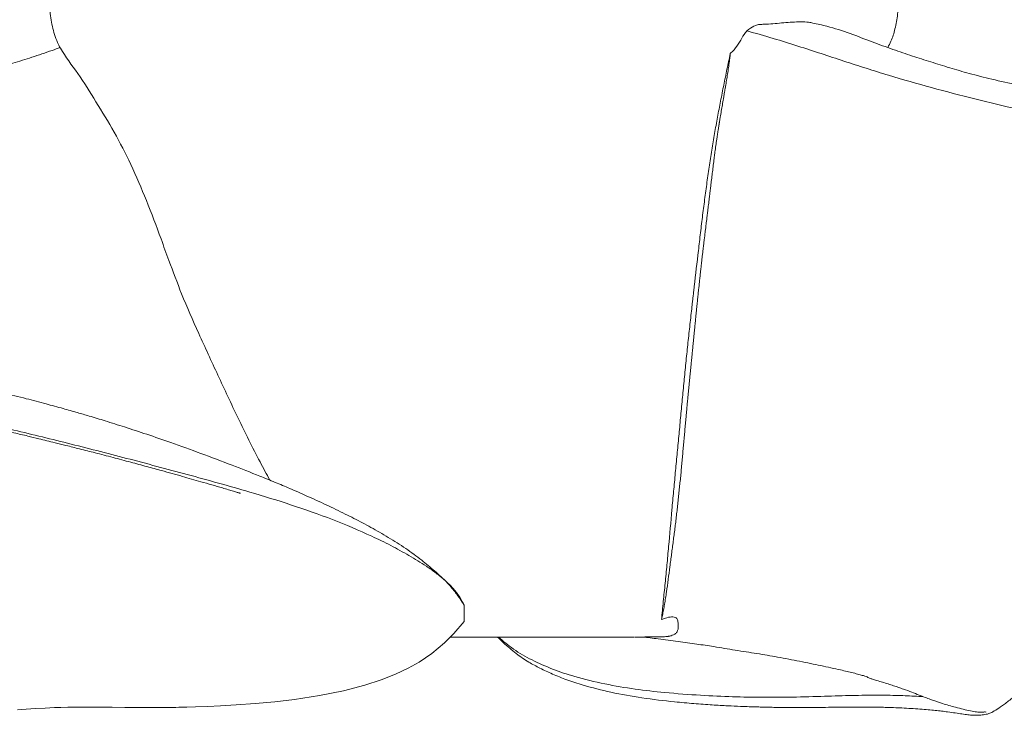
# Model space of a CAD drawing. Header units: millimetres. Extents: x 12 to 692, y 4 to 1144.
# Tile 2 of 7: x 240 to 483, y 4 to 176. Entities that reach past the tile are written whole.
import ezdxf

# ---------------------------------------------------------------- set-up
doc = ezdxf.new("R2010")
doc.units = ezdxf.units.MM

msp = doc.modelspace()

# ---------------------------------------------------------------- linework, layer by layer
at = {"color": 7, "linetype": 'Continuous', "lineweight": 15, "flags": 128}
msp.add_lwpolyline([(239.36, 4.85), (241.46, 5.03), (243.83, 5.2), (246.23, 5.33), (248.49, 5.43), (250.03, 5.48), (251.83, 5.53), (254.04, 5.56), (256.69, 5.58), (259.87, 5.56), (262.78, 5.53), (265.89, 5.5), (268.81, 5.47), (271.46, 5.46), (273.81, 5.46), (275.79, 5.47), (277.38, 5.49), (278.53, 5.5), (279.22, 5.52), (279.85, 5.53), (281.26, 5.57), (283.39, 5.63), (286.29, 5.74), (289.51, 5.88), (293.46, 6.11), (298.12, 6.45), (302.97, 6.9), (307.84, 7.46), (314.06, 8.41), (319.92, 9.6), (325.24, 11), (329.28, 12.33), (332.84, 13.74), (335.91, 15.18), (338.64, 16.66), (341.8, 18.8), (344.95, 21.48), (347.28, 23.75), (349.83, 26.72), (349.83, 26.72)], dxfattribs=at)
at = {"color": 7, "linetype": 'Continuous', "lineweight": 15}
for points, knots in [([(246.15, 195.13), (246.14, 194.89), (246.1, 194.11), (246.44, 192.81), (246.58, 190.26), (246.68, 186.8), (246.97, 182.43), (247.29, 178.11), (247.76, 174.55), (248.49, 171.83), (249.16, 170.03), (250.86, 166.69), (254.51, 162.11), (258.81, 155.1), (263.39, 147.71), (267.55, 139.54), (271.34, 130.69), (274.38, 122.72), (276.12, 117.74), (276.75, 115.96)], [0, 0, 0, 0, 0.008226, 0.027036, 0.045935, 0.096913, 0.147512, 0.19801, 0.247513, 0.271907, 0.295997, 0.314065, 0.401952, 0.498112, 0.599945, 0.703735, 0.816536, 0.934259, 1, 1, 1, 1]), ([(454.52, 168.64), (454.8, 169.15), (455.59, 170.59), (456.43, 173.36), (457.05, 176.98), (457.39, 180.98), (457.62, 184.82), (457.87, 188.32), (457.8, 191.45), (458.35, 193.67), (458.32, 194.91), (458.32, 195.13)], [0, 0, 0, 0, 0.063484, 0.182583, 0.319787, 0.471816, 0.628993, 0.748644, 0.862722, 0.975718, 1, 1, 1, 1]), ([(436, 174.69), (435.66, 174.75), (434.72, 174.93), (432.37, 175.02), (428.92, 174.78), (425.61, 174.43), (423.4, 174.37), (422.09, 174.28), (420.82, 173.65), (419.99, 172.97), (419.72, 172.75)], [0, 0, 0, 0, 0.074966, 0.206135, 0.47356, 0.729581, 0.791506, 0.853592, 0.950581, 1, 1, 1, 1]), ([(692.03, 114.77), (691.96, 115.13), (691.84, 115.77), (691.35, 116.32), (690.93, 116.72), (690.58, 117.01), (690.23, 117.28), (689.86, 117.54), (689.58, 117.74), (689.31, 117.92), (689.04, 118.09), (688.78, 118.25), (688.54, 118.41), (687.85, 118.81), (686.85, 119.34), (685.44, 119.98), (683.5, 120.71), (681.93, 121.28), (680.54, 121.77), (679.37, 122.16), (677.48, 122.75), (674.8, 123.53), (670.89, 124.57), (666.22, 125.75), (660.56, 127.09), (654.15, 128.53), (647.01, 130.09), (639.02, 131.79), (630.41, 133.58), (622.22, 135.2), (614.79, 136.58), (608.64, 137.66), (602.69, 138.64), (597.02, 139.53), (592, 140.26), (587.6, 140.88), (583.64, 141.42), (579.41, 141.98), (574.9, 142.57), (570.21, 143.21), (566.67, 143.66), (562.86, 144.22), (558.69, 144.94), (553.79, 146.1), (547.93, 147.19), (541.57, 148.46), (535.09, 149.73), (528.35, 151.06), (521.2, 152.47), (515.06, 153.67), (510.38, 154.59), (507.33, 155.19), (504.26, 155.79), (500.71, 156.48), (496.48, 157.31), (491.72, 158.27), (486.25, 159.43), (480.54, 160.72), (474.92, 162.12), (469.87, 163.61), (465.19, 165.05), (460.53, 166.55), (455.7, 168.2), (450.57, 170.05), (445.18, 172.17), (440.24, 173.76), (437.16, 174.44), (436, 174.69)], [0, 0, 0, 0, 0.010352, 0.018825, 0.025463, 0.030283, 0.034194, 0.036765, 0.039276, 0.041731, 0.044134, 0.046483, 0.048779, 0.051024, 0.065603, 0.078396, 0.090575, 0.101907, 0.112424, 0.122279, 0.132087, 0.159259, 0.186778, 0.220619, 0.256041, 0.293108, 0.332289, 0.372257, 0.412962, 0.454199, 0.479887, 0.503738, 0.52562, 0.54557, 0.563656, 0.576275, 0.589193, 0.602593, 0.617499, 0.633241, 0.647514, 0.661639, 0.676568, 0.692871, 0.712444, 0.730683, 0.748375, 0.76627, 0.78558, 0.8058, 0.814961, 0.822415, 0.829726, 0.838723, 0.8494, 0.861733, 0.874518, 0.890302, 0.904055, 0.915863, 0.927418, 0.938649, 0.950617, 0.963414, 0.977109, 0.991376, 1, 1, 1, 1]), ([(419.72, 172.75), (419.48, 172.46), (418.78, 171.61), (417.93, 169.88), (416.77, 168.3), (415.92, 167.44), (415.6, 167.12)], [0, 0, 0, 0, 0.162655, 0.483889, 0.80826, 1, 1, 1, 1]), ([(691.94, 114.78), (691.96, 114.85), (692.04, 115.2), (691.25, 115.81), (689.6, 116.63), (687, 117.44), (683.57, 118.24), (678.92, 119.12), (672.82, 120.11), (665.07, 121.3), (656.22, 122.67), (646.37, 124.3), (635.62, 126.19), (623.96, 128.28), (611.4, 130.5), (597.84, 132.83), (584.09, 135.1), (570.39, 137.35), (556.91, 139.62), (542.83, 142.07), (528.18, 144.75), (512.98, 147.7), (499.12, 150.58), (486.77, 153.33), (476.13, 155.88), (465.45, 158.66), (456.45, 161.23), (449.21, 163.47), (443.66, 165.28), (438.04, 167.14), (432.2, 169.04), (426.04, 170.96), (421.88, 172.14), (419.72, 172.75)], [0, 0, 0, 0, 0.008585, 0.044498, 0.080423, 0.116347, 0.152247, 0.188109, 0.233728, 0.27937, 0.325062, 0.370812, 0.416574, 0.461464, 0.506256, 0.550936, 0.595546, 0.632773, 0.670094, 0.707573, 0.745271, 0.783252, 0.821555, 0.846833, 0.871857, 0.896469, 0.9206, 0.933062, 0.945491, 0.95812, 0.971197, 0.985024, 1, 1, 1, 1]), ([(249.89, 168.63), (249.22, 168.39), (246.9, 167.55), (243.01, 166.25), (238.31, 164.75), (233.69, 163.35), (228.83, 161.92), (223.64, 160.67), (218.07, 159.4), (212.46, 158.21), (207.08, 157.14), (202.66, 156.27), (199.29, 155.61), (196.58, 155.08), (193.81, 154.54), (189.66, 153.73), (184.3, 152.67), (178.1, 151.45), (172.21, 150.29), (166.65, 149.2), (161.16, 148.12), (155.86, 147.06), (150.62, 146.09), (146, 144.99), (141.19, 144.14), (136.58, 143.52), (130.67, 142.72), (124.28, 141.88), (118.46, 141.1), (112.85, 140.32), (107.07, 139.47), (101.02, 138.52), (94.68, 137.46), (88.14, 136.3), (81.63, 135.08), (74.2, 133.61), (66.22, 131.96), (57.8, 130.17), (50.61, 128.6), (44.44, 127.21), (39.21, 125.98), (34.58, 124.84), (31.18, 123.94), (28.63, 123.23), (26.8, 122.7), (25.02, 122.14), (23.42, 121.61), (21.71, 120.98), (20, 120.37), (18.32, 119.67), (17.31, 119.19), (16.1, 118.54), (15.19, 117.96), (14.59, 117.54), (14.39, 117.4), (14.12, 117.2), (13.86, 117.01), (13.52, 116.72), (13.1, 116.33), (12.61, 115.77), (12.49, 115.13), (12.42, 114.77)], [0, 0, 0, 0, 0.005234, 0.018264, 0.030452, 0.041856, 0.053967, 0.067954, 0.081877, 0.097319, 0.111981, 0.124318, 0.132359, 0.139031, 0.146349, 0.155141, 0.173256, 0.190921, 0.20726, 0.223177, 0.239049, 0.255346, 0.272634, 0.289792, 0.305518, 0.326642, 0.349054, 0.371004, 0.390352, 0.409003, 0.429177, 0.451556, 0.476219, 0.503211, 0.532033, 0.560857, 0.605654, 0.649614, 0.692672, 0.728076, 0.762051, 0.794643, 0.826056, 0.841558, 0.856962, 0.872277, 0.887922, 0.899309, 0.911553, 0.924594, 0.934861, 0.9465, 0.959688, 0.96145, 0.96324, 0.965096, 0.968248, 0.973302, 0.980262, 0.989146, 1, 1, 1, 1]), ([(415.6, 167.12), (415.47, 166.46), (415.33, 165.83), (415.05, 164.56), (414.91, 163.92), (414.64, 162.63), (414.51, 161.98), (414.24, 160.68), (414.11, 160.02), (413.85, 158.71), (413.72, 158.05), (413.46, 156.72), (413.33, 156.06), (413.07, 154.74), (412.94, 154.07), (412.69, 152.74), (412.56, 152.07), (412.32, 150.73), (412.19, 150.06), (411.94, 148.72), (411.82, 148.05), (411.45, 146.02), (411.22, 144.65), (410.78, 141.87), (410.57, 140.47), (410.16, 137.64), (409.96, 136.22), (409.56, 133.36), (409.37, 131.92), (408.99, 129.03), (408.81, 127.58), (408.45, 124.67), (408.27, 123.2), (407.93, 120.26), (407.76, 118.78), (407.24, 114.37), (406.9, 111.42), (406.52, 108.1), (406.47, 107.73), (406.39, 106.99), (406.35, 106.63), (406.26, 105.89), (406.22, 105.51), (406.14, 104.77), (406.1, 104.4), (405.89, 102.55), (405.72, 101.07), (405.39, 98.09), (405.23, 96.61), (404.92, 93.62), (404.76, 92.12), (404.46, 89.12), (404.31, 87.62), (404.02, 84.6), (403.87, 83.09), (403.66, 80.83), (403.58, 80.07), (403.44, 78.56), (403.37, 77.81), (403.15, 75.54), (403.01, 74.03), (402.79, 71.77), (402.72, 71.01), (402.58, 69.5), (402.51, 68.74), (402.29, 66.47), (402.15, 64.96), (401.93, 62.7), (401.86, 61.94), (401.72, 60.43), (401.65, 59.67), (401.5, 58.16), (401.43, 57.41), (401.29, 55.89), (401.23, 55.13), (400.89, 51.33), (400.61, 48.29), (400.28, 44.49), (400.21, 43.73), (400.07, 42.21), (400, 41.45), (399.86, 39.94), (399.78, 39.19), (399.64, 37.68), (399.56, 36.93), (399.41, 35.43), (399.33, 34.68), (399.18, 33.18), (399.11, 32.42), (398.96, 30.91), (398.89, 30.16), (398.73, 28.67), (398.65, 27.93), (398.57, 27.18)], [0, 0, 0, 0, 0.015625, 0.015625, 0.03125, 0.03125, 0.046875, 0.046875, 0.0625, 0.0625, 0.078125, 0.078125, 0.09375, 0.09375, 0.109375, 0.109375, 0.125, 0.125, 0.140625, 0.140625, 0.15625, 0.15625, 0.1875, 0.1875, 0.21875, 0.21875, 0.25, 0.25, 0.28125, 0.28125, 0.3125, 0.3125, 0.34375, 0.34375, 0.375, 0.375, 0.4375, 0.4375, 0.445313, 0.445313, 0.453125, 0.453125, 0.460938, 0.460938, 0.46875, 0.46875, 0.5, 0.5, 0.53125, 0.53125, 0.5625, 0.5625, 0.59375, 0.59375, 0.625, 0.625, 0.640625, 0.640625, 0.65625, 0.65625, 0.6875, 0.6875, 0.703125, 0.703125, 0.71875, 0.71875, 0.75, 0.75, 0.765625, 0.765625, 0.78125, 0.78125, 0.796875, 0.796875, 0.8125, 0.8125, 0.875, 0.875, 0.890625, 0.890625, 0.90625, 0.90625, 0.921875, 0.921875, 0.9375, 0.9375, 0.953125, 0.953125, 0.96875, 0.96875, 0.984375, 0.984375, 1, 1, 1, 1]), ([(415.6, 167.12), (415.6, 167.03), (415.57, 166.81), (415.53, 166.46), (415.48, 166.05), (415.42, 165.65), (415.35, 165.11), (415.26, 164.44), (415.15, 163.65), (415.03, 162.86), (414.91, 162.08), (414.79, 161.3), (414.67, 160.53), (414.54, 159.77), (414.43, 159.13), (414.35, 158.62), (414.28, 158.24), (414.22, 157.86), (414.15, 157.48), (414.09, 157.1), (414.02, 156.72), (413.96, 156.34), (413.87, 155.83), (413.76, 155.2), (413.63, 154.44), (413.5, 153.68), (413.37, 152.92), (413.24, 152.16), (413.13, 151.53), (413.05, 151.02), (412.99, 150.63), (412.94, 150.35), (412.91, 150.15), (412.89, 150.06), (412.88, 149.96), (412.86, 149.86), (412.84, 149.77), (412.83, 149.67), (412.81, 149.57), (412.8, 149.48), (412.78, 149.38), (412.76, 149.25), (412.73, 149.03), (412.68, 148.7), (412.61, 148.32), (412.55, 147.93), (412.49, 147.54), (412.43, 147.15), (412.37, 146.76), (412.31, 146.37), (412.23, 145.85), (412.14, 145.19), (412.02, 144.4), (411.91, 143.61), (411.8, 142.81), (411.71, 142.13), (411.64, 141.59), (411.58, 141.05), (411.46, 140.11), (411.29, 138.75), (411.09, 137.12), (410.93, 135.76), (410.81, 134.8), (410.75, 134.26), (410.7, 133.85), (410.65, 133.44), (410.6, 133.03), (410.55, 132.62), (410.49, 132.08), (410.4, 131.4), (410.3, 130.59), (410.2, 129.78), (410.1, 128.96), (410.01, 128.15), (409.91, 127.33), (409.81, 126.51), (409.71, 125.7), (409.61, 124.89), (409.51, 124.07), (409.41, 123.26), (409.31, 122.44), (409.23, 121.76), (409.17, 121.22), (409.12, 120.81), (409.07, 120.41), (409.02, 120), (408.97, 119.59), (408.9, 119.05), (408.82, 118.37), (408.73, 117.55), (408.63, 116.73), (408.54, 115.91), (408.45, 115.09), (408.36, 114.26), (408.27, 113.43), (408.18, 112.61), (408.09, 111.78), (408, 110.95), (407.91, 110.12), (407.82, 109.3), (407.73, 108.47), (407.65, 107.64), (407.56, 106.81), (407.49, 106.12), (407.43, 105.57), (407.37, 105.02), (407.3, 104.33), (407.21, 103.5), (407.13, 102.67), (407.04, 101.84), (406.96, 101), (406.88, 100.17), (406.8, 99.33), (406.72, 98.5), (406.63, 97.67), (406.55, 96.83), (406.47, 96), (406.39, 95.17), (406.3, 94.34), (406.22, 93.51), (406.13, 92.68), (406.05, 91.85), (405.97, 91.02), (405.88, 90.19), (405.8, 89.36), (405.72, 88.53), (405.64, 87.7), (405.56, 86.86), (405.45, 85.75), (405.32, 84.36), (405.19, 82.97), (405.09, 81.86), (405.01, 81.02), (404.94, 80.33), (404.89, 79.77), (404.85, 79.36), (404.81, 78.94), (404.77, 78.52), (404.73, 78.11), (404.65, 77.27), (404.54, 76.02), (404.39, 74.35), (404.24, 72.68), (404.09, 71.01), (403.94, 69.34), (403.79, 67.67), (403.64, 66), (403.49, 64.34), (403.33, 62.69), (403.16, 61.05), (402.99, 59.4), (402.82, 57.77), (402.65, 56.14), (402.47, 54.52), (402.28, 52.91), (402.09, 51.3), (401.93, 49.97), (401.8, 48.91), (401.66, 47.86), (401.49, 46.55), (401.32, 45.24), (401.18, 44.19), (401.07, 43.41), (400.97, 42.63), (400.86, 41.84), (400.76, 41.06), (400.55, 39.49), (400.25, 37.13), (399.89, 34.54), (399.59, 32.51), (399.39, 31.25), (399.22, 30.27), (399.09, 29.55), (398.97, 28.96), (398.88, 28.49), (398.8, 28.15), (398.73, 27.82), (398.65, 27.49), (398.6, 27.28), (398.57, 27.18)], [0.6519816, 0.6519816, 0.6519816, 0.6519816, 0.652572, 0.6535308, 0.6544896, 0.6554484, 0.6564072, 0.6583247, 0.6602423, 0.6621599, 0.6640775, 0.6659951, 0.6679127, 0.6698303, 0.6717478, 0.6727066, 0.6736654, 0.6746242, 0.675583, 0.6765418, 0.6775006, 0.6784594, 0.6794182, 0.6813358, 0.6832533, 0.6851709, 0.6870885, 0.6890061, 0.6909237, 0.6918825, 0.6928413, 0.6938001, 0.6940398, 0.6942795, 0.6945192, 0.6947589, 0.6949986, 0.6952383, 0.695478, 0.6957177, 0.6959573, 0.696197, 0.6966764, 0.6976352, 0.698594, 0.6995528, 0.7005116, 0.7014704, 0.7024292, 0.703388, 0.7043468, 0.7062644, 0.708182, 0.7100995, 0.7120171, 0.7139347, 0.7148935, 0.7158523, 0.7177699, 0.721605, 0.7254402, 0.7292754, 0.731193, 0.7321518, 0.7331106, 0.7340694, 0.7350281, 0.7359869, 0.7369457, 0.7388633, 0.7407809, 0.7426985, 0.7446161, 0.7465337, 0.7484512, 0.7503688, 0.7522864, 0.754204, 0.7561216, 0.7580392, 0.7599567, 0.7618743, 0.7628331, 0.7637919, 0.7647507, 0.7657095, 0.7666683, 0.7676271, 0.7695447, 0.7714623, 0.7733798, 0.7752974, 0.777215, 0.7791326, 0.7810502, 0.7829678, 0.7848854, 0.7868029, 0.7887205, 0.7906381, 0.7925557, 0.7944733, 0.7963909, 0.7983085, 0.7992672, 0.800226, 0.8021436, 0.8040612, 0.8059788, 0.8078964, 0.809814, 0.8117315, 0.8136491, 0.8155667, 0.8174843, 0.8194019, 0.8213195, 0.8232371, 0.8251546, 0.8270722, 0.8289898, 0.8309074, 0.832825, 0.8347426, 0.8366602, 0.8385777, 0.8404953, 0.8424129, 0.8443305, 0.8481657, 0.8520008, 0.8539184, 0.855836, 0.8577536, 0.8587124, 0.8596712, 0.86063, 0.8615888, 0.8625475, 0.8635063, 0.8673415, 0.8711767, 0.8750119, 0.878847, 0.8826822, 0.8865174, 0.8903525, 0.8941877, 0.8980229, 0.901858, 0.9056932, 0.9095284, 0.9133636, 0.9171987, 0.9210339, 0.9248691, 0.9287042, 0.9306218, 0.9325394, 0.9363746, 0.9402097, 0.9421273, 0.9440449, 0.9459625, 0.9478801, 0.9497977, 0.9517153, 0.9593856, 0.9670559, 0.9708911, 0.9747263, 0.9766439, 0.9785614, 0.980479, 0.9814378, 0.9823966, 0.9833554, 0.9843142, 0.9852497, 0.9852497, 0.9852497, 0.9852497]), ([(12.42, 114.75), (12.43, 114.5), (12.45, 113.91), (12.7, 113.28), (13.06, 112.68), (13.57, 112.13), (14.21, 111.61), (15.01, 111.12), (15.97, 110.61), (17.07, 110.11), (18.36, 109.58), (19.86, 109.03), (21.59, 108.43), (23.43, 107.82), (25.34, 107.22), (27.22, 106.64), (29.04, 106.09), (30.89, 105.53), (32.95, 104.93), (35.39, 104.23), (38.24, 103.43), (41.84, 102.46), (46.2, 101.34), (51.22, 100.14), (56.23, 99.05), (60.41, 98.21), (63.82, 97.58), (66.63, 97.09), (69.6, 96.62), (72.55, 96.18), (75.25, 95.82), (77.58, 95.52), (79.81, 95.26), (82.29, 94.97), (85.29, 94.65), (88.85, 94.3), (93.03, 93.9), (97.75, 93.48), (102.82, 93.06), (108.02, 92.63), (113.14, 92.21), (119.41, 91.7), (126.75, 91.07), (135.13, 90.3), (143.32, 89.48), (151.53, 88.59), (158.69, 87.74), (164.62, 86.99), (168.95, 86.42), (172.62, 85.91), (175.63, 85.48), (178.36, 85.08), (181.17, 84.65), (184.28, 84.17), (187.8, 83.6), (191.89, 82.92), (196.74, 82.08), (202.43, 81.04), (208.43, 79.9), (214.63, 78.65), (220.88, 77.35), (227.22, 75.97), (233.13, 74.63), (237.94, 73.51), (241.66, 72.63), (244.37, 71.98), (246.61, 71.43), (248.85, 70.88), (251.56, 70.2), (254.86, 69.37), (258.74, 68.38), (262.94, 67.28), (267.21, 66.15), (271.22, 65.07), (275.48, 63.9), (279.93, 62.66), (284.94, 61.23), (288.75, 60.12), (291.43, 59.33), (292.65, 58.96), (293.5, 58.7), (294, 58.55), (294.26, 58.48), (294.42, 58.43), (294.5, 58.42), (294.53, 58.42), (294.53, 58.42), (294.53, 58.42)], [0, 0, 0, 0, 0.0069363, 0.016381, 0.0283523, 0.0403602, 0.0541436, 0.0694791, 0.0849352, 0.1002489, 0.1154201, 0.1331195, 0.1506274, 0.1679017, 0.1840812, 0.1984234, 0.211443, 0.2233253, 0.2363659, 0.2512568, 0.2679792, 0.2854394, 0.3096381, 0.3338987, 0.3561708, 0.3758145, 0.3864822, 0.3975315, 0.4089617, 0.4205268, 0.4305179, 0.4384803, 0.4455246, 0.4540291, 0.4641175, 0.4760462, 0.4896279, 0.5048659, 0.5211194, 0.5368979, 0.5521403, 0.5668452, 0.5917088, 0.6148521, 0.6365675, 0.6583036, 0.6802424, 0.6926401, 0.7040756, 0.7133867, 0.7205757, 0.726849, 0.7338442, 0.7415685, 0.7500008, 0.7598612, 0.7717328, 0.7856045, 0.8014692, 0.8153327, 0.8304325, 0.8464143, 0.8605676, 0.8723404, 0.880328, 0.8866519, 0.8913075, 0.8960018, 0.9022233, 0.9099817, 0.9187172, 0.9287852, 0.9386796, 0.9477492, 0.9559847, 0.9674956, 0.9777925, 0.9896443, 0.9928675, 0.9956511, 0.9976696, 0.9984073, 0.9989823, 0.9994299, 0.9996284, 0.9998255, 1, 1, 1, 1]), ([(349.81, 30.69), (349.45, 31.42), (348.77, 32.79), (347.11, 34.91), (345.13, 36.87), (342.89, 38.7), (339.92, 40.79), (336.15, 43.08), (331.64, 45.55), (325.37, 48.62), (317.18, 52.04), (307.06, 55.61), (295.04, 59.31), (281.37, 63.06), (266.34, 67.08), (251.75, 70.83), (235.98, 74.68), (219.06, 78.47), (200.99, 82.04), (183.19, 84.98), (165.73, 87.4), (148.73, 89.39), (133.17, 90.95), (119.07, 92.2), (106.37, 93.27), (94.3, 94.36), (82.94, 95.55), (72.35, 96.95), (62.79, 98.65), (54.24, 100.57), (46.61, 102.58), (39.72, 104.6), (33.57, 106.53), (28.02, 108.29), (23.14, 109.78), (19.04, 111.07), (15.84, 112.19), (13.65, 113.17), (12.47, 114.01), (12.5, 114.53), (12.52, 114.75)], [0, 0, 0, 0, 0.006667, 0.012651, 0.018279, 0.023788, 0.029312, 0.038633, 0.048046, 0.057559, 0.076906, 0.096663, 0.116696, 0.146799, 0.176429, 0.205618, 0.234519, 0.272831, 0.31113, 0.349582, 0.388177, 0.426858, 0.465582, 0.498121, 0.530646, 0.563136, 0.595584, 0.627998, 0.660408, 0.690991, 0.721609, 0.752259, 0.782928, 0.813602, 0.846123, 0.878624, 0.911102, 0.943562, 0.976021, 1, 1, 1, 1]), ([(276.8, 115.97), (277.81, 113.23), (279.99, 107.32), (284.17, 97.91), (288.86, 87.65), (293.87, 77), (298.16, 68.26), (300.94, 63.16), (301.76, 61.66)], [0, 0, 0, 0, 0.16109, 0.347733, 0.538178, 0.728643, 0.919932, 1, 1, 1, 1]), ([(358.06, 22.88), (358.53, 22.41), (359.99, 20.98), (362.55, 18.79), (365.5, 16.78), (368.59, 15.13), (371.71, 13.65), (375.28, 12.25), (380.08, 10.68), (386.31, 9.11), (393.95, 7.75), (400.84, 6.93), (406.62, 6.42), (411.01, 6.1), (414.84, 5.88), (417.85, 5.74), (420.16, 5.66), (421.88, 5.61), (423.23, 5.57), (424.25, 5.54), (424.98, 5.53), (425.64, 5.51), (426.54, 5.49), (427.86, 5.48), (429.63, 5.46), (431.77, 5.46), (434.25, 5.46), (437.02, 5.48), (439.98, 5.51), (442.93, 5.55), (445.65, 5.57), (448.05, 5.58), (450.31, 5.57), (452.39, 5.54), (454.31, 5.49), (456.16, 5.43), (458.14, 5.34), (460.33, 5.22), (462.49, 5.08), (464.49, 4.91), (466.29, 4.74), (467.91, 4.56), (469.61, 4.35), (471.31, 4.1), (472.94, 3.84), (474.36, 3.65), (475.72, 3.53), (477.11, 3.53), (478.36, 3.68), (479.13, 3.83), (479.87, 4.04), (481.13, 4.73), (482.82, 5.86), (484.58, 7.19), (486.16, 8.45), (487.21, 9.3), (488.24, 10.16), (489.02, 10.81), (489.84, 11.48), (490.88, 12.35), (492.04, 13.32), (493.34, 14.43), (494.76, 15.63), (496.45, 17.05), (498.48, 18.72), (501.56, 21.24), (505.48, 24.41), (510.38, 28.44), (515.64, 32.82), (521.16, 37.38), (526.88, 41.91), (532.34, 46.03), (537.44, 49.74), (541.96, 52.95), (546.11, 55.81), (549.44, 58.07), (552.15, 59.89), (554.63, 61.53), (557.5, 63.42), (560.84, 65.58), (564.26, 67.76), (567.4, 69.71), (569.97, 71.29), (572.16, 72.61), (574.33, 73.91), (576.79, 75.37), (579.61, 77.02), (583.57, 79.3), (588.63, 82.17), (594.85, 85.59), (601.38, 89.06), (608.09, 92.49), (614.54, 95.72), (620.75, 98.69), (626.65, 101.31), (632.32, 103.68), (637.15, 105.57), (641.07, 107), (643.63, 107.87), (645.1, 108.36), (646.12, 108.68), (647.05, 108.97), (648.22, 109.33), (649.45, 109.7), (650.37, 109.97), (651.35, 110.26), (651.88, 110.43), (651.69, 110.4), (651.67, 110.39)], [0, 0, 0, 0, 0.005628, 0.017175, 0.02792, 0.036265, 0.045248, 0.055274, 0.066336, 0.084691, 0.104981, 0.126715, 0.13996, 0.153229, 0.164944, 0.174937, 0.18181, 0.187562, 0.192207, 0.195756, 0.19822, 0.200041, 0.203054, 0.20797, 0.214541, 0.222732, 0.232497, 0.243776, 0.256493, 0.270115, 0.282666, 0.293959, 0.304047, 0.315522, 0.325136, 0.333532, 0.34504, 0.35792, 0.371729, 0.385129, 0.398022, 0.410493, 0.42355, 0.442836, 0.463327, 0.484664, 0.505359, 0.527792, 0.548542, 0.558491, 0.567848, 0.576466, 0.584727, 0.592972, 0.597172, 0.601198, 0.603004, 0.604824, 0.606794, 0.609026, 0.613234, 0.617877, 0.62237, 0.626724, 0.633318, 0.639703, 0.651374, 0.663602, 0.676734, 0.690323, 0.703979, 0.71772, 0.728593, 0.739231, 0.748593, 0.756604, 0.761589, 0.766829, 0.773261, 0.780895, 0.789176, 0.79617, 0.801708, 0.806124, 0.810397, 0.815785, 0.822217, 0.828893, 0.841692, 0.855074, 0.869323, 0.884064, 0.899096, 0.91321, 0.925954, 0.937888, 0.949893, 0.95898, 0.963569, 0.965651, 0.967583, 0.969462, 0.971396, 0.975791, 0.981276, 0.987107, 0.999154, 1, 1, 1, 1]), ([(349.82, 30.78), (349.14, 31.8), (347.94, 33.6), (345.96, 35.95), (344.13, 37.75), (342.5, 39.22), (340.88, 40.62), (339.23, 41.95), (337.38, 43.35), (335.35, 44.78), (332.53, 46.63), (328.9, 48.8), (324.64, 51.15), (320.26, 53.38), (315.67, 55.59), (311.1, 57.68), (306.9, 59.52), (303.02, 61.15), (298.26, 63.09), (292.14, 65.49), (284.77, 68.26), (277.73, 70.81), (271.44, 72.98), (266.04, 74.75), (261.29, 76.25), (257.42, 77.42), (253.96, 78.43), (250.41, 79.44), (246.18, 80.6), (241.25, 81.89), (235.62, 83.28), (229.58, 84.68), (223.59, 86), (218.07, 87.16), (213.17, 88.15), (208.87, 89), (204.1, 89.95), (198.26, 91.12), (190.95, 92.61), (182.87, 94.27), (174.29, 96.01), (165.67, 97.7), (157.36, 99.19), (149.64, 100.42), (143.49, 101.25), (138.58, 101.8), (134.62, 102.17), (130.46, 102.48), (126.13, 102.74), (121.65, 102.95), (117.06, 103.11), (112.61, 103.24), (108.51, 103.35), (105.03, 103.45), (102.37, 103.55), (100.58, 103.64), (99.43, 103.7), (98.9, 103.73), (98.67, 103.74), (98.65, 103.73), (98.64, 103.73)], [0, 0, 0, 0, 0.014578, 0.025701, 0.033689, 0.040749, 0.04697, 0.053641, 0.061133, 0.06893, 0.076974, 0.09249, 0.107481, 0.12266, 0.139354, 0.156297, 0.171354, 0.184398, 0.197897, 0.222192, 0.249537, 0.27585, 0.296783, 0.316354, 0.333483, 0.347727, 0.358045, 0.370725, 0.385892, 0.403496, 0.423937, 0.44685, 0.46941, 0.4897, 0.507772, 0.52364, 0.537302, 0.56045, 0.587176, 0.617615, 0.650075, 0.684199, 0.716984, 0.74755, 0.776478, 0.792112, 0.808896, 0.826826, 0.845898, 0.866109, 0.887458, 0.90951, 0.929415, 0.948552, 0.964389, 0.974545, 0.982774, 0.987767, 0.993842, 1, 1, 1, 1]), ([(349.81, 30.69), (349.81, 30.69), (349.81, 30.69), (349.81, 30.7), (349.81, 30.7), (349.81, 30.71), (349.81, 30.71), (349.81, 30.72), (349.81, 30.72), (349.81, 30.72), (349.81, 30.73), (349.81, 30.73), (349.81, 30.73), (349.81, 30.74), (349.81, 30.74), (349.81, 30.75), (349.81, 30.75), (349.81, 30.75), (349.81, 30.75), (349.81, 30.75), (349.81, 30.76), (349.81, 30.76), (349.81, 30.76), (349.81, 30.77), (349.81, 30.77), (349.81, 30.77), (349.81, 30.78), (349.82, 30.78), (349.82, 30.78), (349.82, 30.78), (349.82, 30.79), (349.82, 30.79), (349.82, 30.79), (349.82, 30.79), (349.82, 30.79), (349.82, 30.8), (349.82, 30.8), (349.82, 30.8), (349.82, 30.8), (349.82, 30.8), (349.82, 30.8), (349.82, 30.8), (349.82, 30.8), (349.82, 30.8), (349.82, 30.8), (349.82, 30.8), (349.82, 30.8), (349.82, 30.8), (349.82, 30.79), (349.82, 30.79), (349.82, 30.79), (349.82, 30.79), (349.82, 30.79), (349.82, 30.79), (349.82, 30.79), (349.82, 30.79), (349.82, 30.79), (349.82, 30.79), (349.82, 30.79), (349.82, 30.78), (349.82, 30.78), (349.82, 30.78), (349.82, 30.78), (349.82, 30.78), (349.82, 30.78), (349.82, 30.78), (349.82, 30.78), (349.82, 30.77), (349.82, 30.77), (349.82, 30.77), (349.82, 30.77), (349.82, 30.77), (349.82, 30.76), (349.82, 30.76), (349.82, 30.76), (349.82, 30.76), (349.82, 30.75), (349.82, 30.75), (349.82, 30.75), (349.82, 30.74), (349.82, 30.74), (349.82, 30.74), (349.82, 30.74), (349.82, 30.74), (349.82, 30.74), (349.82, 30.73), (349.82, 30.73), (349.82, 30.73), (349.82, 30.72), (349.82, 30.72), (349.82, 30.72), (349.82, 30.71), (349.82, 30.71), (349.82, 30.7), (349.82, 30.7), (349.82, 30.69), (349.82, 30.68), (349.82, 30.67), (349.82, 30.66), (349.82, 30.65), (349.82, 30.64), (349.82, 30.64), (349.82, 30.63), (349.82, 30.62), (349.82, 30.61), (349.82, 30.6), (349.82, 30.6), (349.82, 30.59), (349.82, 30.58), (349.82, 30.57), (349.82, 30.57), (349.82, 30.56), (349.82, 30.56), (349.82, 30.55), (349.82, 30.54), (349.82, 30.53), (349.82, 30.53), (349.82, 30.52), (349.82, 30.52), (349.82, 30.51), (349.82, 30.5), (349.82, 30.5), (349.82, 30.49), (349.82, 30.48), (349.82, 30.48), (349.82, 30.47), (349.82, 30.47), (349.82, 30.46), (349.82, 30.46), (349.82, 30.45), (349.82, 30.44), (349.82, 30.44), (349.82, 30.43), (349.82, 30.42), (349.82, 30.42), (349.82, 30.41), (349.82, 30.41), (349.82, 30.4), (349.82, 30.4), (349.82, 30.39), (349.82, 30.38), (349.82, 30.38), (349.82, 30.37), (349.82, 30.37), (349.82, 30.36), (349.82, 30.36), (349.82, 30.35), (349.82, 30.34), (349.82, 30.33), (349.82, 30.31), (349.82, 30.3), (349.82, 30.29), (349.82, 30.27), (349.82, 30.25), (349.82, 30.24), (349.82, 30.23), (349.82, 30.22), (349.82, 30.21), (349.82, 30.2), (349.82, 30.2), (349.82, 30.19), (349.82, 30.19), (349.82, 30.19), (349.82, 30.19), (349.82, 30.18), (349.82, 30.18), (349.82, 30.18), (349.82, 30.18), (349.82, 30.18), (349.82, 30.17), (349.82, 30.17), (349.82, 30.17), (349.82, 30.16), (349.82, 30.16), (349.82, 30.15), (349.82, 30.15), (349.82, 30.14), (349.82, 30.13), (349.82, 30.13), (349.82, 30.12), (349.82, 30.11), (349.82, 30.11), (349.82, 30.1), (349.82, 30.1), (349.82, 30.1), (349.82, 30.1), (349.82, 30.1), (349.82, 30.09), (349.82, 30.09), (349.82, 30.09), (349.82, 30.09), (349.82, 30.08), (349.82, 30.08), (349.82, 30.08), (349.82, 30.08), (349.82, 30.07), (349.82, 30.07), (349.82, 30.07), (349.82, 30.07), (349.82, 30.06), (349.82, 30.06), (349.82, 30.05), (349.82, 30.04), (349.82, 30.02), (349.82, 30.01), (349.82, 30), (349.82, 29.98), (349.82, 29.97), (349.82, 29.96), (349.82, 29.94), (349.82, 29.92), (349.82, 29.9), (349.82, 29.88), (349.82, 29.85), (349.82, 29.82), (349.82, 29.79), (349.82, 29.77), (349.82, 29.75), (349.82, 29.73), (349.82, 29.71), (349.82, 29.7), (349.82, 29.69), (349.82, 29.68), (349.82, 29.67), (349.82, 29.65), (349.82, 29.64), (349.82, 29.62), (349.82, 29.61), (349.82, 29.59), (349.83, 29.57), (349.83, 29.55), (349.83, 29.54), (349.83, 29.52), (349.83, 29.51), (349.83, 29.5), (349.83, 29.49), (349.83, 29.49), (349.83, 29.48), (349.83, 29.48), (349.83, 29.48), (349.83, 29.47), (349.83, 29.47), (349.83, 29.47), (349.83, 29.46), (349.83, 29.46), (349.83, 29.46), (349.83, 29.45), (349.83, 29.45), (349.83, 29.45), (349.83, 29.45), (349.83, 29.44), (349.83, 29.43), (349.83, 29.42), (349.83, 29.4), (349.83, 29.39), (349.83, 29.37), (349.83, 29.36), (349.83, 29.34), (349.83, 29.33), (349.83, 29.33), (349.83, 29.32), (349.83, 29.31), (349.83, 29.29), (349.83, 29.27), (349.83, 29.23), (349.83, 29.2), (349.83, 29.18), (349.83, 29.16), (349.83, 29.15), (349.83, 29.14), (349.83, 29.13), (349.83, 29.11), (349.83, 29.09), (349.83, 29.08), (349.83, 29.06), (349.83, 29.05), (349.83, 29.03), (349.83, 29.02), (349.83, 29), (349.83, 28.98), (349.83, 28.97), (349.83, 28.95), (349.83, 28.94), (349.83, 28.92), (349.83, 28.9), (349.83, 28.89), (349.83, 28.87), (349.83, 28.85), (349.83, 28.84), (349.83, 28.82), (349.83, 28.81), (349.83, 28.78), (349.83, 28.76), (349.83, 28.72), (349.83, 28.7), (349.83, 28.67), (349.83, 28.66), (349.83, 28.64), (349.83, 28.62), (349.83, 28.59), (349.83, 28.55), (349.83, 28.52), (349.83, 28.49), (349.83, 28.45), (349.83, 28.42), (349.83, 28.38), (349.83, 28.35), (349.83, 28.31), (349.83, 28.27), (349.83, 28.24), (349.83, 28.2), (349.83, 28.17), (349.83, 28.13), (349.83, 28.09), (349.83, 28.06), (349.83, 28.04), (349.83, 28.02), (349.83, 28), (349.83, 27.97), (349.83, 27.94), (349.83, 27.9), (349.83, 27.86), (349.83, 27.83), (349.83, 27.79), (349.83, 27.75), (349.83, 27.71), (349.83, 27.67), (349.83, 27.63), (349.83, 27.59), (349.83, 27.54), (349.83, 27.51), (349.83, 27.48), (349.83, 27.46), (349.83, 27.45), (349.83, 27.44), (349.83, 27.43), (349.83, 27.42), (349.83, 27.41), (349.83, 27.4), (349.83, 27.39), (349.83, 27.39), (349.83, 27.38), (349.83, 27.38), (349.83, 27.38), (349.83, 27.38), (349.83, 27.37), (349.83, 27.37), (349.83, 27.37), (349.83, 27.36), (349.83, 27.36), (349.83, 27.35), (349.83, 27.35), (349.83, 27.34), (349.83, 27.33), (349.83, 27.31), (349.83, 27.3), (349.83, 27.3), (349.83, 27.29), (349.83, 27.28), (349.83, 27.27), (349.83, 27.26), (349.83, 27.24), (349.83, 27.22), (349.83, 27.2), (349.83, 27.18), (349.83, 27.17), (349.83, 27.16), (349.83, 27.14), (349.83, 27.13), (349.83, 27.12), (349.83, 27.11), (349.83, 27.1), (349.83, 27.09), (349.83, 27.08), (349.83, 27.08), (349.83, 27.07), (349.83, 27.06), (349.83, 27.06), (349.83, 27.05), (349.83, 27.05), (349.83, 27.05), (349.83, 27.05), (349.83, 27.04), (349.83, 27.04), (349.83, 27.04), (349.83, 27.03), (349.83, 27.03), (349.83, 27.03), (349.83, 27.03), (349.83, 27.02), (349.83, 27.02), (349.83, 27.02), (349.83, 27.01), (349.83, 27.01), (349.83, 27), (349.83, 27), (349.83, 26.99), (349.83, 26.98), (349.83, 26.98), (349.83, 26.96), (349.83, 26.95), (349.83, 26.94), (349.83, 26.94), (349.83, 26.93), (349.83, 26.93), (349.83, 26.93), (349.83, 26.93), (349.83, 26.92), (349.83, 26.92), (349.83, 26.92), (349.83, 26.91), (349.83, 26.91), (349.83, 26.91), (349.83, 26.91)], [0, 0, 0, 0, 0.0004064, 0.0008128, 0.0012192, 0.0016256, 0.002032, 0.0024384, 0.0028448, 0.003048, 0.0032512, 0.0036576, 0.004064, 0.0044704, 0.0048768, 0.0052832, 0.0054864, 0.0056896, 0.0058928, 0.006096, 0.0065024, 0.0069088, 0.0073152, 0.0075184, 0.0077216, 0.008128, 0.0085345, 0.0089409, 0.0093473, 0.0097537, 0.0101601, 0.0105665, 0.0109729, 0.0113793, 0.0121921, 0.0125985, 0.0130049, 0.0134113, 0.0136145, 0.0138177, 0.0140209, 0.0142241, 0.0144273, 0.0146305, 0.0154433, 0.0162561, 0.0166625, 0.0170689, 0.0174753, 0.0176785, 0.0178817, 0.0182881, 0.0184913, 0.0186945, 0.0188977, 0.0191009, 0.0195073, 0.0199137, 0.0203201, 0.0207265, 0.0211329, 0.0215393, 0.0219457, 0.0223521, 0.0227585, 0.0231649, 0.0235713, 0.0243841, 0.025197, 0.0260098, 0.0260098, 0.0269533, 0.0278968, 0.0288404, 0.0297839, 0.0307274, 0.031671, 0.0326145, 0.033558, 0.0340298, 0.0345015, 0.0349733, 0.0354451, 0.0359168, 0.0363886, 0.0373321, 0.0382757, 0.0392192, 0.0401627, 0.0411063, 0.0420498, 0.0429933, 0.0439369, 0.0448804, 0.0467675, 0.0486545, 0.0505416, 0.0524287, 0.0543157, 0.0562028, 0.0580899, 0.0599769, 0.061864, 0.063751, 0.0656381, 0.0665816, 0.0675252, 0.0694122, 0.0712993, 0.0722428, 0.0731864, 0.0741299, 0.0750734, 0.0769605, 0.0788476, 0.0797911, 0.0807346, 0.0816782, 0.0826217, 0.0845088, 0.0854523, 0.0863958, 0.0873393, 0.0882829, 0.0892264, 0.0901699, 0.0911135, 0.092057, 0.0930005, 0.0939441, 0.0958311, 0.0967747, 0.0977182, 0.0986617, 0.0996053, 0.1005488, 0.1014923, 0.1024359, 0.1033794, 0.1043229, 0.1052665, 0.10621, 0.1071535, 0.1080971, 0.1090406, 0.1099841, 0.1109277, 0.1128147, 0.1147018, 0.1165888, 0.1184759, 0.120363, 0.1241371, 0.1260242, 0.1279112, 0.1297983, 0.1316854, 0.1326289, 0.1335724, 0.134516, 0.1349877, 0.1354595, 0.1359313, 0.1361671, 0.136403, 0.1366389, 0.1368748, 0.1371107, 0.1373466, 0.1378183, 0.1382901, 0.1387619, 0.1392336, 0.1401772, 0.1411207, 0.1420642, 0.1430077, 0.1439513, 0.1448948, 0.1458383, 0.1467819, 0.1477254, 0.1481972, 0.1486689, 0.1489048, 0.1491407, 0.1493766, 0.1496125, 0.1500842, 0.150556, 0.1510278, 0.1514995, 0.1519713, 0.1522072, 0.1524431, 0.152679, 0.1529148, 0.1533866, 0.1538584, 0.1543301, 0.1552737, 0.1562172, 0.1581043, 0.1599913, 0.1618784, 0.1637655, 0.1656525, 0.1675396, 0.1694266, 0.1713137, 0.1732008, 0.1769749, 0.180749, 0.1845232, 0.1882973, 0.1920714, 0.1958455, 0.1977326, 0.1996197, 0.2033938, 0.2052809, 0.2062244, 0.2071679, 0.209055, 0.2109421, 0.2128291, 0.2147162, 0.2166033, 0.2184903, 0.2222645, 0.2241515, 0.2260386, 0.2279256, 0.2288692, 0.2298127, 0.2316998, 0.2321715, 0.2326433, 0.2331151, 0.2335868, 0.2340586, 0.2345304, 0.2350021, 0.2354739, 0.2359457, 0.2361815, 0.2364174, 0.2366533, 0.2368892, 0.237361, 0.2383045, 0.239248, 0.2411351, 0.2430222, 0.2449092, 0.2467963, 0.2486834, 0.2505704, 0.2515139, 0.2524575, 0.253401, 0.2543445, 0.2562316, 0.2600057, 0.2637799, 0.267554, 0.2713281, 0.2732152, 0.2741587, 0.2751023, 0.2769893, 0.2788764, 0.2807634, 0.2826505, 0.2845376, 0.2864246, 0.2883117, 0.2901988, 0.2920858, 0.2939729, 0.29586, 0.297747, 0.2996341, 0.3015212, 0.3034082, 0.3052953, 0.3071823, 0.3090694, 0.3109565, 0.3128435, 0.3147306, 0.3166177, 0.3203918, 0.3241659, 0.3279401, 0.3298271, 0.3317142, 0.3336012, 0.3354883, 0.3392624, 0.3430366, 0.3468107, 0.3505848, 0.354359, 0.3581331, 0.3619072, 0.3656813, 0.3694555, 0.3732296, 0.3770037, 0.3807779, 0.384552, 0.3883261, 0.3921002, 0.3958744, 0.3977614, 0.3996485, 0.4015356, 0.4034226, 0.4071968, 0.4109709, 0.414745, 0.4185191, 0.4222933, 0.4260674, 0.4298415, 0.4336157, 0.4373898, 0.4411639, 0.444938, 0.4487122, 0.4505992, 0.4524863, 0.4534298, 0.4543734, 0.4553169, 0.4562604, 0.457204, 0.4581475, 0.4586193, 0.459091, 0.4593269, 0.4595628, 0.4597987, 0.4600346, 0.4602704, 0.4605063, 0.4607422, 0.4609781, 0.4614499, 0.4619216, 0.4623934, 0.4628652, 0.4638087, 0.4656958, 0.4666393, 0.4671111, 0.4673469, 0.4675828, 0.4694699, 0.4704134, 0.4713569, 0.473244, 0.4751311, 0.4770181, 0.4779617, 0.4789052, 0.4798487, 0.4807923, 0.4817358, 0.4826793, 0.4836229, 0.4845664, 0.4850382, 0.4855099, 0.4859817, 0.4864535, 0.4869252, 0.487397, 0.4876329, 0.4878688, 0.4881046, 0.4883405, 0.4885764, 0.4888123, 0.4890482, 0.4892841, 0.4895199, 0.4897558, 0.4899917, 0.4902276, 0.4904635, 0.4906994, 0.4911711, 0.4916429, 0.4921147, 0.4925864, 0.4930582, 0.4940017, 0.4949452, 0.4958888, 0.4968323, 0.4973041, 0.49754, 0.4977758, 0.4980117, 0.4982476, 0.4984835, 0.4987194, 0.4989553, 0.4991911, 0.4996629, 0.5001347, 0.5001347, 0.5001347, 0.5001347]), ([(349.83, 26.91), (349.83, 26.9), (349.83, 26.9), (349.83, 26.9), (349.83, 26.89), (349.83, 26.89), (349.83, 26.89), (349.83, 26.89), (349.83, 26.88), (349.83, 26.88), (349.83, 26.88), (349.83, 26.88), (349.83, 26.87), (349.83, 26.87), (349.83, 26.87), (349.83, 26.86), (349.83, 26.86), (349.83, 26.86), (349.83, 26.85), (349.83, 26.85), (349.83, 26.84), (349.83, 26.84), (349.83, 26.83), (349.83, 26.83), (349.83, 26.83), (349.83, 26.83), (349.83, 26.82), (349.83, 26.82), (349.83, 26.82), (349.83, 26.82), (349.83, 26.82), (349.83, 26.81), (349.83, 26.81), (349.83, 26.81), (349.83, 26.81), (349.83, 26.81), (349.83, 26.8), (349.83, 26.8), (349.83, 26.8), (349.83, 26.79), (349.83, 26.79), (349.83, 26.78), (349.83, 26.78), (349.83, 26.78), (349.83, 26.77), (349.83, 26.77), (349.83, 26.77), (349.83, 26.76), (349.83, 26.76), (349.83, 26.75), (349.83, 26.75), (349.83, 26.74), (349.83, 26.74), (349.83, 26.74), (349.83, 26.73), (349.83, 26.73), (349.83, 26.73), (349.83, 26.72), (349.83, 26.72), (349.83, 26.72), (349.83, 26.71), (349.83, 26.71), (349.83, 26.71), (349.83, 26.71), (349.83, 26.71), (349.83, 26.71), (349.83, 26.71), (349.83, 26.71), (349.83, 26.72), (349.83, 26.72), (349.83, 26.72), (349.83, 26.72), (349.83, 26.72), (349.83, 26.73), (349.83, 26.73), (349.83, 26.74), (349.83, 26.74), (349.83, 26.75), (349.83, 26.75), (349.83, 26.76), (349.83, 26.77), (349.83, 26.77), (349.83, 26.77), (349.83, 26.78), (349.83, 26.79), (349.83, 26.8), (349.83, 26.8), (349.83, 26.81), (349.83, 26.82), (349.83, 26.83), (349.83, 26.83), (349.83, 26.84), (349.83, 26.85), (349.83, 26.86), (349.83, 26.87), (349.83, 26.87), (349.83, 26.88), (349.83, 26.89), (349.83, 26.9), (349.83, 26.91), (349.83, 26.92), (349.83, 26.93), (349.83, 26.94), (349.83, 26.94), (349.83, 26.95), (349.83, 26.95), (349.83, 26.96), (349.83, 26.96), (349.83, 26.97), (349.83, 26.97), (349.83, 26.98), (349.83, 26.98), (349.83, 26.98), (349.83, 26.99), (349.83, 26.99), (349.83, 27), (349.83, 27.01), (349.83, 27.02), (349.83, 27.04), (349.83, 27.05), (349.83, 27.06), (349.83, 27.07), (349.83, 27.08), (349.83, 27.09), (349.83, 27.11), (349.83, 27.12), (349.83, 27.13), (349.83, 27.14), (349.83, 27.15), (349.83, 27.15), (349.83, 27.16), (349.83, 27.17), (349.83, 27.18), (349.83, 27.19), (349.83, 27.2), (349.83, 27.2), (349.83, 27.21), (349.83, 27.21), (349.83, 27.22), (349.83, 27.22), (349.82, 27.23), (349.82, 27.25), (349.82, 27.26), (349.82, 27.27), (349.82, 27.27), (349.82, 27.28), (349.82, 27.29), (349.82, 27.3), (349.82, 27.31), (349.82, 27.33), (349.82, 27.36), (349.82, 27.39), (349.82, 27.44), (349.82, 27.48), (349.82, 27.51), (349.82, 27.53), (349.82, 27.54), (349.82, 27.56), (349.82, 27.57), (349.82, 27.59), (349.82, 27.62), (349.82, 27.64), (349.82, 27.66), (349.82, 27.68), (349.82, 27.71), (349.82, 27.74), (349.82, 27.77), (349.82, 27.8), (349.82, 27.83), (349.82, 27.87), (349.82, 27.9), (349.82, 27.93), (349.82, 27.96), (349.82, 28), (349.82, 28.03), (349.82, 28.06), (349.82, 28.1), (349.82, 28.13), (349.82, 28.16), (349.82, 28.2), (349.82, 28.22), (349.82, 28.24), (349.82, 28.25), (349.82, 28.26), (349.82, 28.27), (349.82, 28.27), (349.82, 28.29), (349.82, 28.3), (349.82, 28.32), (349.82, 28.34), (349.82, 28.37), (349.82, 28.4), (349.82, 28.42), (349.82, 28.44), (349.82, 28.46), (349.82, 28.48), (349.82, 28.5), (349.82, 28.51), (349.82, 28.53), (349.82, 28.55), (349.82, 28.57), (349.82, 28.59), (349.82, 28.6), (349.82, 28.62), (349.82, 28.64), (349.82, 28.66), (349.82, 28.68), (349.82, 28.7), (349.82, 28.72), (349.82, 28.73), (349.82, 28.75), (349.82, 28.77), (349.82, 28.79), (349.82, 28.81), (349.82, 28.83), (349.82, 28.84), (349.82, 28.85), (349.82, 28.87), (349.82, 28.89), (349.82, 28.91), (349.82, 28.92), (349.82, 28.94), (349.82, 28.96), (349.82, 28.98), (349.82, 29), (349.82, 29.02), (349.82, 29.04), (349.82, 29.06), (349.82, 29.08), (349.82, 29.1), (349.82, 29.12), (349.82, 29.14), (349.82, 29.16), (349.82, 29.17), (349.82, 29.18), (349.82, 29.19), (349.82, 29.2), (349.82, 29.21), (349.82, 29.22), (349.82, 29.24), (349.82, 29.26), (349.82, 29.28), (349.82, 29.3), (349.82, 29.32), (349.82, 29.34), (349.82, 29.36), (349.82, 29.39), (349.82, 29.41), (349.82, 29.43), (349.82, 29.45), (349.82, 29.47), (349.82, 29.49), (349.82, 29.5), (349.82, 29.51), (349.82, 29.52), (349.82, 29.53), (349.82, 29.54), (349.82, 29.56), (349.82, 29.58), (349.82, 29.62), (349.81, 29.66), (349.81, 29.7), (349.81, 29.72), (349.81, 29.74), (349.81, 29.75), (349.81, 29.77), (349.81, 29.8), (349.81, 29.82), (349.81, 29.84), (349.81, 29.86), (349.81, 29.87), (349.81, 29.89), (349.81, 29.9), (349.81, 29.91), (349.81, 29.92), (349.81, 29.93), (349.81, 29.94), (349.81, 29.95), (349.81, 29.96), (349.81, 29.96), (349.81, 29.97), (349.81, 29.97), (349.81, 29.97), (349.81, 29.98), (349.81, 29.98), (349.81, 29.98), (349.81, 29.98), (349.81, 29.99), (349.81, 29.99), (349.81, 30), (349.81, 30.01), (349.81, 30.03), (349.81, 30.05), (349.81, 30.07), (349.81, 30.1), (349.81, 30.12), (349.81, 30.14), (349.81, 30.16), (349.81, 30.18), (349.81, 30.19), (349.81, 30.2), (349.81, 30.22), (349.81, 30.23), (349.81, 30.24), (349.81, 30.25), (349.81, 30.27), (349.81, 30.29), (349.81, 30.31), (349.81, 30.34), (349.81, 30.36), (349.81, 30.39), (349.81, 30.41), (349.81, 30.44), (349.81, 30.46), (349.81, 30.48), (349.81, 30.49), (349.81, 30.5), (349.81, 30.51), (349.81, 30.53), (349.81, 30.54), (349.81, 30.56), (349.81, 30.59), (349.81, 30.61), (349.81, 30.62), (349.81, 30.63), (349.81, 30.64), (349.81, 30.65), (349.81, 30.66), (349.81, 30.67), (349.81, 30.68), (349.81, 30.68), (349.81, 30.68), (349.81, 30.68), (349.81, 30.69), (349.81, 30.69), (349.81, 30.69)], [0.5001347, 0.5001347, 0.5001347, 0.5001347, 0.5006064, 0.5008423, 0.5010782, 0.5013141, 0.50155, 0.5017859, 0.5020217, 0.5022576, 0.5024935, 0.5027294, 0.5029653, 0.5032012, 0.503437, 0.5039088, 0.5043806, 0.5048523, 0.5053241, 0.5057959, 0.5062676, 0.5067394, 0.5072112, 0.5074471, 0.5076829, 0.5079188, 0.5081547, 0.5083906, 0.5086265, 0.5088623, 0.5090982, 0.5090982, 0.5093379, 0.5095776, 0.5098173, 0.510057, 0.5105364, 0.5110158, 0.5114952, 0.5119746, 0.512454, 0.5129334, 0.5134128, 0.5138922, 0.5143716, 0.514851, 0.5153304, 0.5158098, 0.5167686, 0.5177274, 0.5186862, 0.5196449, 0.5206037, 0.5215625, 0.5225213, 0.5234801, 0.5244389, 0.5253977, 0.5263565, 0.5282741, 0.5301917, 0.5321093, 0.5340268, 0.5359444, 0.537862, 0.5397796, 0.5416972, 0.5436148, 0.5455323, 0.5474499, 0.5484087, 0.5493675, 0.5503263, 0.5512851, 0.5532027, 0.5551203, 0.5570379, 0.5589554, 0.560873, 0.5627906, 0.5647082, 0.565667, 0.5666258, 0.5685434, 0.570461, 0.5723785, 0.5742961, 0.5762137, 0.5781313, 0.5800489, 0.5810077, 0.5819665, 0.583884, 0.5858016, 0.5877192, 0.5896368, 0.5915544, 0.593472, 0.5953896, 0.5973071, 0.5992247, 0.6001835, 0.6011423, 0.6021011, 0.6030599, 0.6040187, 0.6049775, 0.6059363, 0.6068951, 0.6078539, 0.6083333, 0.6088127, 0.6097714, 0.6107302, 0.611689, 0.6126478, 0.6145654, 0.616483, 0.6184006, 0.6203182, 0.6222357, 0.6241533, 0.6260709, 0.6279885, 0.6299061, 0.6318237, 0.6337413, 0.6347001, 0.6356588, 0.6375764, 0.6385352, 0.639494, 0.6414116, 0.6433292, 0.644288, 0.6447674, 0.6452468, 0.6457262, 0.6462056, 0.6471644, 0.6490819, 0.6509995, 0.6529171, 0.6538759, 0.6548347, 0.6557935, 0.6567523, 0.6586699, 0.6605874, 0.662505, 0.6663402, 0.6701754, 0.6778457, 0.6855161, 0.6874336, 0.6893512, 0.6912688, 0.6931864, 0.695104, 0.6970216, 0.7008567, 0.7046919, 0.7066095, 0.7085271, 0.7123622, 0.7161974, 0.7200326, 0.7238678, 0.7277029, 0.7315381, 0.7353733, 0.7392084, 0.7430436, 0.7468788, 0.7507139, 0.7545491, 0.7583843, 0.7622195, 0.7660546, 0.7698898, 0.773725, 0.7746838, 0.7756426, 0.7766013, 0.7775601, 0.7785189, 0.7794777, 0.7813953, 0.7833129, 0.7852305, 0.7890656, 0.7929008, 0.7948184, 0.796736, 0.7986536, 0.8005712, 0.8024887, 0.8044063, 0.8063239, 0.8082415, 0.8101591, 0.8120767, 0.8139943, 0.8159118, 0.8178294, 0.819747, 0.8216646, 0.8235822, 0.8254998, 0.8274173, 0.8293349, 0.8312525, 0.8331701, 0.8350877, 0.8370053, 0.8379641, 0.8389229, 0.8408404, 0.842758, 0.8446756, 0.8465932, 0.8485108, 0.8504284, 0.852346, 0.8542635, 0.8561811, 0.8580987, 0.8600163, 0.8619339, 0.8638515, 0.865769, 0.8676866, 0.8696042, 0.870563, 0.8715218, 0.8724806, 0.8734394, 0.8743982, 0.875357, 0.8772746, 0.8791921, 0.8811097, 0.8830273, 0.8849449, 0.8868625, 0.8887801, 0.8906977, 0.8926152, 0.8945328, 0.8964504, 0.898368, 0.9002856, 0.9012444, 0.9022032, 0.903162, 0.9041207, 0.9050795, 0.9060383, 0.9079559, 0.9117911, 0.9156263, 0.9194614, 0.921379, 0.9223378, 0.9232966, 0.9252142, 0.9271318, 0.9290494, 0.9309669, 0.9328845, 0.9338433, 0.9348021, 0.9357609, 0.9367197, 0.9376785, 0.9386373, 0.9395961, 0.9405549, 0.9410343, 0.941274, 0.9415137, 0.9417534, 0.9419931, 0.9422328, 0.9424724, 0.9427121, 0.9429518, 0.9431915, 0.9434312, 0.94439, 0.9453488, 0.9463076, 0.9482252, 0.9501428, 0.9520604, 0.953978, 0.9558955, 0.9578131, 0.9587719, 0.9597307, 0.9606895, 0.9616483, 0.9626071, 0.9635659, 0.9645247, 0.9654835, 0.9674011, 0.9693186, 0.9712362, 0.9731538, 0.9750714, 0.976989, 0.9789066, 0.9808241, 0.9817829, 0.9827417, 0.9837005, 0.9846593, 0.9856181, 0.9865769, 0.9884945, 0.9904121, 0.9923297, 0.9932885, 0.9942472, 0.995206, 0.9961648, 0.9971236, 0.9980824, 0.9985618, 0.9988015, 0.9990412, 0.9992809, 0.9995206, 1, 1, 1, 1]), ([(398.57, 27.18), (399.04, 27.36), (400.15, 27.79), (401.48, 27.93), (402.36, 27.68), (402.68, 26.71), (402.76, 25.64), (402.67, 24.33), (401.99, 23.63), (401.33, 23.32), (400.64, 23.11), (399.77, 22.98), (398.76, 22.94), (397.65, 22.93), (396.62, 22.92), (395.8, 22.91), (395.26, 22.9), (394.92, 22.9), (394.59, 22.9), (394.37, 22.89), (394.4, 22.9), (394.63, 22.9), (394.64, 22.9)], [0, 0, 0, 0, 0.09465, 0.224084, 0.357622, 0.441344, 0.527068, 0.610966, 0.652246, 0.680406, 0.701865, 0.723396, 0.757026, 0.791459, 0.824953, 0.848516, 0.862915, 0.875096, 0.887243, 0.921341, 0.995879, 1, 1, 1, 1]), ([(346.39, 22.87), (346.97, 22.87), (348.92, 22.88), (352.82, 22.88), (356.97, 22.89), (360.57, 22.89), (362.95, 22.89), (365, 22.88), (366.4, 22.87), (367.83, 22.88), (369.23, 22.88), (370.63, 22.88), (372.23, 22.88), (374.16, 22.88), (376.59, 22.88), (379.23, 22.88), (381.93, 22.87), (384.56, 22.87), (386.85, 22.87), (388.74, 22.87), (390.21, 22.87), (391.37, 22.87), (391.72, 22.87), (391.9, 22.88)], [0, 0, 0, 0, 0.027252, 0.091885, 0.176961, 0.214847, 0.251646, 0.288797, 0.327224, 0.36139, 0.390771, 0.412106, 0.434757, 0.467087, 0.510062, 0.563827, 0.616987, 0.67783, 0.746447, 0.803086, 0.864196, 0.929819, 1, 1, 1, 1]), ([(358.27, 22.88), (359.48, 21.86), (361.99, 19.72), (366.56, 17.12), (371.65, 14.87), (377.68, 12.87), (384.56, 11.21), (392.05, 9.96), (400.06, 9.05), (408.25, 8.45), (416.24, 8.09), (423.41, 7.96), (430.74, 8), (437.98, 8.19), (444.95, 8.43), (451.07, 8.54), (456.41, 8.46), (460.52, 8.31), (462.58, 8.18), (463.34, 8.13)], [0, 0, 0, 0, 0.036205, 0.07529, 0.115111, 0.155553, 0.208973, 0.26211, 0.314011, 0.380345, 0.444535, 0.507634, 0.569383, 0.654935, 0.736999, 0.815202, 0.889367, 0.959735, 1, 1, 1, 1]), ([(392.11, 22.88), (393.59, 22.88), (395.08, 22.88), (396.57, 22.92), (396.59, 22.92)], [0, 0, 0, 0, 0.985387, 1, 1, 1, 1]), ([(393.87, 22.89), (395.16, 22.75), (398, 22.43), (402.62, 21.83), (407.18, 21.18), (411.84, 20.46), (416.8, 19.63), (422.25, 18.81), (427.61, 17.88), (432.9, 16.86), (438.17, 15.79), (441.95, 14.96), (444.48, 14.37), (446.01, 14), (447.36, 13.66), (448.43, 13.36), (449.1, 13.16), (449.5, 13.03), (449.49, 12.9), (449.95, 12.73), (450.72, 12.47), (451.92, 12.12), (453.28, 11.71), (454.64, 11.28), (455.96, 10.85), (457.22, 10.42), (458.77, 9.88), (460.5, 9.24), (462.24, 8.56), (463.73, 7.98), (464.99, 7.5), (466.08, 7.11), (467.1, 6.76), (468.29, 6.37), (469.72, 5.94), (471.45, 5.46), (473.28, 5.01), (475.02, 4.62), (476.6, 4.34), (477.65, 4.24), (478.16, 4.31), (478.39, 4.38), (478.58, 4.42), (478.84, 4.24), (478.78, 4.36), (478.77, 4.37)], [0, 0, 0, 0, 0.016394, 0.036083, 0.054904, 0.072106, 0.093674, 0.115223, 0.137047, 0.162749, 0.189865, 0.218302, 0.229112, 0.240006, 0.250926, 0.26009, 0.266662, 0.270652, 0.272914, 0.276784, 0.2848, 0.296339, 0.310148, 0.324537, 0.339483, 0.354963, 0.37094, 0.401373, 0.432325, 0.46, 0.485453, 0.506782, 0.524618, 0.543503, 0.576998, 0.614488, 0.662231, 0.712434, 0.763848, 0.820832, 0.874198, 0.925487, 0.96263, 0.997536, 1, 1, 1, 1]), ([(396.59, 22.92), (397.63, 22.92), (399.05, 22.92), (400.55, 23.07), (400.96, 23.22), (401.02, 23.24)], [0, 0, 0, 0, 0.70303, 0.959684, 1, 1, 1, 1])]:
    msp.add_open_spline(points, degree=3, knots=knots, dxfattribs=at)

doc.saveas('drawing.dxf')
